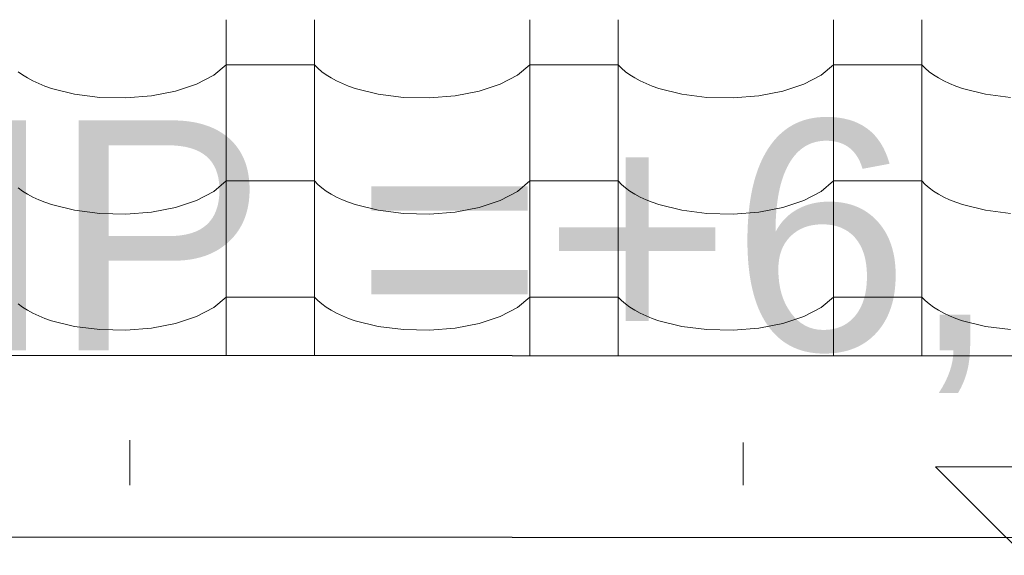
# Model space of a CAD drawing. Header units: millimetres. Extents: x -36478 to 31050, y -14815 to 11827.
# Tile 63 of 256: x -18824 to -18289, y 6982 to 7273. Entities that reach past the tile are written whole.
import ezdxf

# ---------------------------------------------------------------- set-up
doc = ezdxf.new("R2010")
doc.units = ezdxf.units.MM
doc.header["$MEASUREMENT"] = 0
doc.linetypes.add('Wipeout_Contour', pattern=[1000, 0, -1000])
for name, color, linetype in [('Konstrukce - krov', 7, 'Continuous'), ('Kóty - SP', 7, 'Continuous'), ('Nové_Konstrukce - střechy a skořepiny', 7, 'Continuous'), ('Nové_Výplně - Povrchové', 7, 'Continuous'), ('Výplně - Povrchové', 7, 'Continuous')]:
    doc.layers.add(name, color=color, linetype=linetype)
doc.styles.add('GENEROVANÝ_STYL_2', font='txt')

# ---------------------------------------------------------------- blocks, each defined once
blk = doc.blocks.new('*X13')
at = {"layer": 'Nové_Výplně - Povrchové', "color": 21, "linetype": 'Continuous', "lineweight": 20, "true_color": 0xffaaaa}
for p, q in [((-18711.72, 7272.94), (-18711.72, 7210.06)), ((-18663.69, 7272.94), (-18663.69, 7210.06)), ((-18546.72, 7272.94), (-18546.72, 7210.06)), ((-18498.69, 7272.94), (-18498.69, 7210.06)), ((-18381.72, 7272.94), (-18381.72, 7210.06)), ((-18333.69, 7272.94), (-18333.69, 7210.06)), ((-18824.74, 7244.68), (-18822.34, 7242.93)), ((-18718.39, 7242.72), (-18711.72, 7248.41)), ((-18687.71, 7248.41), (-18711.72, 7248.41)), ((-18663.69, 7248.41), (-18687.71, 7248.41)), ((-18663.69, 7248.41), (-18661.86, 7246.51)), ((-18661.86, 7246.51), (-18659.74, 7244.68)), ((-18659.74, 7244.68), (-18657.34, 7242.93)), ((-18553.39, 7242.72), (-18546.72, 7248.41)), ((-18522.71, 7248.41), (-18546.72, 7248.41)), ((-18498.69, 7248.41), (-18522.71, 7248.41)), ((-18498.69, 7248.41), (-18496.86, 7246.51)), ((-18496.86, 7246.51), (-18494.74, 7244.68)), ((-18494.74, 7244.68), (-18492.34, 7242.93)), ((-18388.39, 7242.72), (-18381.72, 7248.41)), ((-18357.71, 7248.41), (-18381.72, 7248.41)), ((-18333.69, 7248.41), (-18357.71, 7248.41)), ((-18333.69, 7248.41), (-18331.86, 7246.51)), ((-18331.86, 7246.51), (-18329.74, 7244.68)), ((-18329.74, 7244.68), (-18327.34, 7242.93)), ((-18822.34, 7242.93), (-18819.65, 7241.26)), ((-18819.65, 7241.26), (-18816.71, 7239.68)), ((-18816.71, 7239.68), (-18813.53, 7238.2)), ((-18727.7, 7237.85), (-18718.39, 7242.72)), ((-18657.34, 7242.93), (-18654.65, 7241.26)), ((-18654.65, 7241.26), (-18651.71, 7239.68)), ((-18651.71, 7239.68), (-18648.53, 7238.2)), ((-18562.7, 7237.85), (-18553.39, 7242.72)), ((-18492.34, 7242.93), (-18489.65, 7241.26)), ((-18489.65, 7241.26), (-18486.71, 7239.68)), ((-18486.71, 7239.68), (-18483.53, 7238.2)), ((-18397.7, 7237.85), (-18388.39, 7242.72)), ((-18327.34, 7242.93), (-18324.65, 7241.26)), ((-18324.65, 7241.26), (-18321.71, 7239.68)), ((-18321.71, 7239.68), (-18318.53, 7238.2)), ((-18813.53, 7238.2), (-18810.12, 7236.83)), ((-18810.12, 7236.83), (-18806.5, 7235.58)), ((-18806.5, 7235.58), (-18794.05, 7232.47)), ((-18752.24, 7231.53), (-18739.18, 7234.06)), ((-18739.18, 7234.06), (-18727.7, 7237.85)), ((-18648.53, 7238.2), (-18645.12, 7236.83)), ((-18645.12, 7236.83), (-18641.5, 7235.58)), ((-18641.5, 7235.58), (-18629.05, 7232.47)), ((-18587.24, 7231.53), (-18574.18, 7234.06)), ((-18574.18, 7234.06), (-18562.7, 7237.85)), ((-18483.53, 7238.2), (-18480.12, 7236.83)), ((-18480.12, 7236.83), (-18476.5, 7235.58)), ((-18476.5, 7235.58), (-18464.05, 7232.47)), ((-18422.24, 7231.53), (-18409.18, 7234.06)), ((-18409.18, 7234.06), (-18397.7, 7237.85)), ((-18318.53, 7238.2), (-18315.12, 7236.83)), ((-18315.12, 7236.83), (-18311.5, 7235.58)), ((-18311.5, 7235.58), (-18299.05, 7232.47)), ((-18794.05, 7232.47), (-18780.39, 7230.72)), ((-18780.39, 7230.72), (-18766.21, 7230.4)), ((-18766.21, 7230.4), (-18752.24, 7231.53)), ((-18629.05, 7232.47), (-18615.39, 7230.72)), ((-18615.39, 7230.72), (-18601.21, 7230.4)), ((-18601.21, 7230.4), (-18587.24, 7231.53)), ((-18464.05, 7232.47), (-18450.39, 7230.72)), ((-18450.39, 7230.72), (-18436.21, 7230.4)), ((-18436.21, 7230.4), (-18422.24, 7231.53)), ((-18299.05, 7232.47), (-18285.39, 7230.72)), ((-18711.72, 7209.84), (-18711.72, 7146.96)), ((-18663.69, 7209.84), (-18663.69, 7146.96)), ((-18546.72, 7209.84), (-18546.72, 7146.96)), ((-18498.69, 7209.84), (-18498.69, 7146.96)), ((-18381.72, 7209.84), (-18381.72, 7146.96)), ((-18333.69, 7209.84), (-18333.69, 7146.96)), ((-18824.74, 7181.58), (-18822.34, 7179.82)), ((-18718.39, 7179.61), (-18711.72, 7185.3)), ((-18687.71, 7185.3), (-18711.72, 7185.3)), ((-18663.69, 7185.3), (-18687.71, 7185.3)), ((-18663.69, 7185.3), (-18661.86, 7183.41)), ((-18661.86, 7183.41), (-18659.74, 7181.58)), ((-18659.74, 7181.58), (-18657.34, 7179.82)), ((-18553.39, 7179.61), (-18546.72, 7185.3)), ((-18522.71, 7185.3), (-18546.72, 7185.3)), ((-18498.69, 7185.3), (-18522.71, 7185.3)), ((-18498.69, 7185.3), (-18496.86, 7183.41)), ((-18496.86, 7183.41), (-18494.74, 7181.58)), ((-18494.74, 7181.58), (-18492.34, 7179.82)), ((-18388.39, 7179.61), (-18381.72, 7185.3)), ((-18357.71, 7185.3), (-18381.72, 7185.3)), ((-18333.69, 7185.3), (-18357.71, 7185.3)), ((-18333.69, 7185.3), (-18331.86, 7183.41)), ((-18331.86, 7183.41), (-18329.74, 7181.58)), ((-18329.74, 7181.58), (-18327.34, 7179.82)), ((-18822.34, 7179.82), (-18819.65, 7178.15)), ((-18819.65, 7178.15), (-18816.71, 7176.57)), ((-18816.71, 7176.57), (-18813.53, 7175.1)), ((-18813.53, 7175.1), (-18810.12, 7173.73)), ((-18739.18, 7170.96), (-18727.7, 7174.75)), ((-18727.7, 7174.75), (-18718.39, 7179.61)), ((-18657.34, 7179.82), (-18654.65, 7178.15)), ((-18654.65, 7178.15), (-18651.71, 7176.57)), ((-18651.71, 7176.57), (-18648.53, 7175.1)), ((-18648.53, 7175.1), (-18645.12, 7173.73)), ((-18574.18, 7170.96), (-18562.7, 7174.75)), ((-18562.7, 7174.75), (-18553.39, 7179.61)), ((-18492.34, 7179.82), (-18489.65, 7178.15)), ((-18489.65, 7178.15), (-18486.71, 7176.57)), ((-18486.71, 7176.57), (-18483.53, 7175.1)), ((-18483.53, 7175.1), (-18480.12, 7173.73)), ((-18409.18, 7170.96), (-18397.7, 7174.75)), ((-18397.7, 7174.75), (-18388.39, 7179.61)), ((-18327.34, 7179.82), (-18324.65, 7178.15)), ((-18324.65, 7178.15), (-18321.71, 7176.57)), ((-18321.71, 7176.57), (-18318.53, 7175.1)), ((-18318.53, 7175.1), (-18315.12, 7173.73)), ((-18810.12, 7173.73), (-18806.5, 7172.47)), ((-18806.5, 7172.47), (-18794.05, 7169.37)), ((-18794.05, 7169.37), (-18780.39, 7167.61)), ((-18752.24, 7168.43), (-18739.18, 7170.96)), ((-18645.12, 7173.73), (-18641.5, 7172.47)), ((-18641.5, 7172.47), (-18629.05, 7169.37)), ((-18629.05, 7169.37), (-18615.39, 7167.61)), ((-18587.24, 7168.43), (-18574.18, 7170.96)), ((-18480.12, 7173.73), (-18476.5, 7172.47)), ((-18476.5, 7172.47), (-18464.05, 7169.37)), ((-18464.05, 7169.37), (-18450.39, 7167.61)), ((-18422.24, 7168.43), (-18409.18, 7170.96)), ((-18315.12, 7173.73), (-18311.5, 7172.47)), ((-18311.5, 7172.47), (-18299.05, 7169.37)), ((-18299.05, 7169.37), (-18285.39, 7167.61)), ((-18780.39, 7167.61), (-18766.21, 7167.29)), ((-18766.21, 7167.29), (-18752.24, 7168.43)), ((-18615.39, 7167.61), (-18601.21, 7167.29)), ((-18601.21, 7167.29), (-18587.24, 7168.43)), ((-18450.39, 7167.61), (-18436.21, 7167.29)), ((-18436.21, 7167.29), (-18422.24, 7168.43)), ((-18711.72, 7146.73), (-18711.72, 7090.49)), ((-18663.69, 7146.73), (-18663.69, 7090.46)), ((-18546.72, 7146.73), (-18546.72, 7090.38)), ((-18498.69, 7146.73), (-18498.69, 7090.34)), ((-18381.72, 7146.73), (-18381.72, 7090.26)), ((-18333.69, 7146.73), (-18333.69, 7090.22)), ((-18718.39, 7116.51), (-18711.72, 7122.2)), ((-18687.71, 7122.2), (-18711.72, 7122.2)), ((-18663.69, 7122.2), (-18687.71, 7122.2)), ((-18663.69, 7122.2), (-18661.86, 7120.3)), ((-18553.39, 7116.51), (-18546.72, 7122.2)), ((-18522.71, 7122.2), (-18546.72, 7122.2)), ((-18498.69, 7122.2), (-18522.71, 7122.2)), ((-18498.69, 7122.2), (-18496.86, 7120.3)), ((-18388.39, 7116.51), (-18381.72, 7122.2)), ((-18357.71, 7122.2), (-18381.72, 7122.2)), ((-18333.69, 7122.2), (-18357.71, 7122.2)), ((-18333.69, 7122.2), (-18331.86, 7120.3)), ((-18824.74, 7118.47), (-18822.34, 7116.72)), ((-18822.34, 7116.72), (-18819.65, 7115.05)), ((-18727.7, 7111.64), (-18718.39, 7116.51)), ((-18661.86, 7120.3), (-18659.74, 7118.47)), ((-18659.74, 7118.47), (-18657.34, 7116.72)), ((-18657.34, 7116.72), (-18654.65, 7115.05)), ((-18562.7, 7111.64), (-18553.39, 7116.51)), ((-18496.86, 7120.3), (-18494.74, 7118.47)), ((-18494.74, 7118.47), (-18492.34, 7116.72)), ((-18492.34, 7116.72), (-18489.65, 7115.05)), ((-18397.7, 7111.64), (-18388.39, 7116.51)), ((-18331.86, 7120.3), (-18329.74, 7118.47)), ((-18329.74, 7118.47), (-18327.34, 7116.72)), ((-18327.34, 7116.72), (-18324.65, 7115.05)), ((-18819.65, 7115.05), (-18816.71, 7113.47)), ((-18816.71, 7113.47), (-18813.53, 7111.99)), ((-18813.53, 7111.99), (-18810.12, 7110.62)), ((-18810.12, 7110.62), (-18806.5, 7109.37)), ((-18739.18, 7107.85), (-18727.7, 7111.64)), ((-18654.65, 7115.05), (-18651.71, 7113.47)), ((-18651.71, 7113.47), (-18648.53, 7111.99)), ((-18648.53, 7111.99), (-18645.12, 7110.62)), ((-18645.12, 7110.62), (-18641.5, 7109.37)), ((-18574.18, 7107.85), (-18562.7, 7111.64)), ((-18489.65, 7115.05), (-18486.71, 7113.47)), ((-18486.71, 7113.47), (-18483.53, 7111.99)), ((-18483.53, 7111.99), (-18480.12, 7110.62)), ((-18480.12, 7110.62), (-18476.5, 7109.37)), ((-18409.18, 7107.85), (-18397.7, 7111.64)), ((-18324.65, 7115.05), (-18321.71, 7113.47)), ((-18321.71, 7113.47), (-18318.53, 7111.99)), ((-18318.53, 7111.99), (-18315.12, 7110.62)), ((-18315.12, 7110.62), (-18311.5, 7109.37)), ((-18806.5, 7109.37), (-18794.05, 7106.27)), ((-18794.05, 7106.27), (-18780.39, 7104.51)), ((-18766.21, 7104.19), (-18752.24, 7105.32)), ((-18752.24, 7105.32), (-18739.18, 7107.85)), ((-18641.5, 7109.37), (-18629.05, 7106.27)), ((-18629.05, 7106.27), (-18615.39, 7104.51)), ((-18601.21, 7104.19), (-18587.24, 7105.32)), ((-18587.24, 7105.32), (-18574.18, 7107.85)), ((-18476.5, 7109.37), (-18464.05, 7106.27)), ((-18464.05, 7106.27), (-18450.39, 7104.51)), ((-18436.21, 7104.19), (-18422.24, 7105.32)), ((-18422.24, 7105.32), (-18409.18, 7107.85)), ((-18311.5, 7109.37), (-18299.05, 7106.27)), ((-18299.05, 7106.27), (-18285.39, 7104.51)), ((-18780.39, 7104.51), (-18766.21, 7104.19)), ((-18615.39, 7104.51), (-18601.21, 7104.19)), ((-18450.39, 7104.51), (-18436.21, 7104.19))]:
    blk.add_line(p, q, dxfattribs=at)
blk = doc.blocks.new('výplň_6_1', base_point=(0, 0))
at = {"layer": 'Nové_Výplně - Povrchové', "color": 21, "linetype": 'Continuous', "lineweight": 20, "true_color": 0xffaaaa}
blk.add_blockref('*X13', (0, 0), dxfattribs=at)
blk = doc.blocks.new('Kóta_23_1', base_point=(-18126.27, 6830))
at = {"layer": 'Kóty - SP', "color": 7, "linetype": 'Continuous', "lineweight": 13}
for p, q in [((-18126.27, 6830), (-18326.27, 7030)), ((-18326.27, 7030), (-17926.27, 7030))]:
    blk.add_line(p, q, dxfattribs=at)
at = {"layer": 'Kóty - SP', "color": 7, "lineweight": 13, "insert": (-19077.9, 7070), "char_height": 125, "attachment_point": 7, "style": 'GENEROVANÝ_STYL_2'}
blk.add_mtext('\\A1;{\\pql;\\fArial|b0|i0|c0|p38;3.NP =+6,830}', dxfattribs=at)

msp = doc.modelspace()

# ---------------------------------------------------------------- block references
at = {"layer": 'Nové_Výplně - Povrchové', "color": 21, "linetype": 'Continuous', "lineweight": 20, "true_color": 0xffaaaa}
msp.add_blockref('výplň_6_1', (0, 0), dxfattribs=at)

# ---------------------------------------------------------------- wipeouts: each hides what was drawn before it
at = {"color": 254, "linetype": 'Wipeout_Contour', "lineweight": 0, "ltscale": 80102.203725}
msp.add_wipeout([(-18722.37, 7044.28), (-18763.98, 7044.44), (-18763.98, 7020), (-18751.26, 7020)], dxfattribs=at).dxf.layer = 'Výplně - Povrchové'
at = {"color": 254, "linetype": 'Wipeout_Contour', "lineweight": 0, "ltscale": 137661.25964}
msp.add_wipeout([(-18417.94, 7043.13), (-18430.7, 7043.18), (-18430.7, 7020), (-18219.59, 7020), (-18219.59, 7042.38), (-18413.51, 7043.12), (-18417.94, 7039.39)], dxfattribs=at).dxf.layer = 'Výplně - Povrchové'

# ---------------------------------------------------------------- next in the draw order: wipeouts: each hides what was drawn before it
at = {"color": 254, "linetype": 'Wipeout_Contour', "lineweight": 0, "ltscale": 79082.551237}
msp.add_wipeout([(-18430.7, 7043.18), (-18525.13, 7043.54), (-18525.13, 7020), (-18430.7, 7020)], dxfattribs=at).dxf.layer = 'Výplně - Povrchové'

# ---------------------------------------------------------------- next in the draw order: wipeouts: each hides what was drawn before it
at = {"color": 254, "linetype": 'Wipeout_Contour', "lineweight": 0, "ltscale": 136803.920709}
msp.add_wipeout([(-9642.41, 7084.05), (-19182.71, 7090.83), (-19149.9, 6991.9), (-9928.07, 6985.35), (-9930.83, 6995.61), (-9618.44, 6995.61), (-9618.44, 7042.98), (-9666.99, 7042.51), (-9663.93, 7049.22), (-9668.84, 7065.78)], dxfattribs=at).dxf.layer = 'Nové_Výplně - Povrchové'

# ---------------------------------------------------------------- next in the draw order: linework, layer by layer
at = {"layer": 'Konstrukce - krov', "color": 8, "linetype": 'Continuous', "lineweight": 13}
for p, q in [((-18763.98, 7020), (-18763.98, 7044.44)), ((-18430.7, 7043.18), (-18430.7, 7020))]:
    msp.add_line(p, q, dxfattribs=at)
at = {"layer": 'Nové_Konstrukce - střechy a skořepiny', "color": 1, "linetype": 'Continuous', "lineweight": 25}
for p, q in [((-19182.71, 7090.83), (-9642.41, 7084.05)), ((-9928.07, 6985.35), (-19149.9, 6991.9))]:
    msp.add_line(p, q, dxfattribs=at)

# ---------------------------------------------------------------- next in the draw order: block references
at = {"layer": 'Kóty - SP', "color": 7, "linetype": 'Continuous', "lineweight": 20}
msp.add_blockref('Kóta_23_1', (-18126.27, 6830), dxfattribs=at)

doc.saveas('drawing.dxf')
